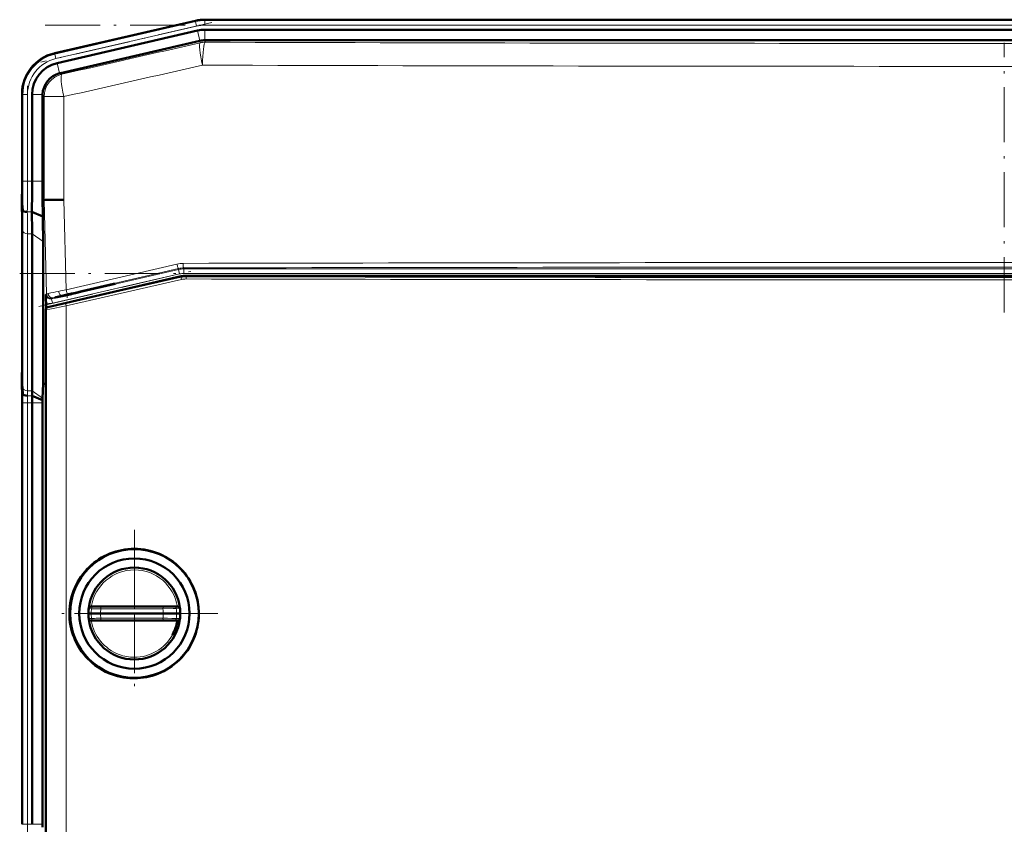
# Model space of a CAD drawing. Extents: x -1358 to 1757, y -1513 to 612.
# Tile 39 of 85: x -1225 to -1011, y 391 to 566. Entities that reach past the tile are written whole.
import ezdxf

# ---------------------------------------------------------------- set-up
doc = ezdxf.new("R2010")
doc.units = 0
doc.linetypes.add('DASHDOT', pattern=[18.5, 12, -3, 0.5, -3])

msp = doc.modelspace()

# ---------------------------------------------------------------- linework, layer by layer
at = {"color": 7, "linetype": 'DASHDOT', "lineweight": 18}
for p, q in [((-1183.65, 565.2), (-1220.91, 556.6)), ((-1219.96, 564.64), (-802.29, 564.64)), ((-1011.13, 502.14), (-1011.13, 560.82)), ((-1223.79, 551.46), (-1223.79, 528.83)), ((-1225.48, 510.59), (-796.77, 510.59)), ((-1221.34, 503.41), (-1187.64, 511.19)), ((-1223.79, 381.55), (-1223.79, 491.61)), ((-1200.52, 454.79), (-1200.52, 418.39)), ((-1200.52, 449.59), (-1200.52, 423.59)), ((-1182.32, 436.59), (-1218.72, 436.59)), ((-1187.52, 436.59), (-1213.52, 436.59))]:
    msp.add_line(p, q, dxfattribs=at)
at = {"color": 7, "lineweight": 50}
for p, q in [((-1187.24, 565.59), (-1218, 558.49)), ((-1187.24, 565.59), (-1217.81, 558.53)), ((-1185.16, 565.83), (-1164.89, 565.83)), ((-837.1, 565.83), (-1185.16, 565.83)), ((-852.09, 565.83), (-1164.89, 565.83)), ((-1186.75, 563.46), (-1217.32, 556.4)), ((-1185.16, 563.64), (-1164.89, 563.64)), ((-852.09, 563.64), (-1164.89, 563.64)), ((-1186.26, 561.23), (-1216.63, 554.21)), ((-1186.26, 561.23), (-1186.23, 561.23)), ((-1185.13, 561.35), (-837.12, 561.35)), ((-1224.98, 549.72), (-1224.98, 549.63)), ((-1224.97, 549.72), (-1224.98, 549.52)), ((-1224.98, 549.52), (-1224.98, 530.72)), ((-1222.79, 549.52), (-1222.79, 530.72)), ((-1220.5, 549.34), (-1220.5, 549.52)), ((-1220.5, 549.34), (-1220.5, 530.72)), ((-1224.83, 524.39), (-1225, 526.58)), ((-1220.51, 526.58), (-1220.18, 526.58)), ((-1220.18, 526.58), (-1219.83, 526.59)), ((-1224.98, 523.65), (-1224.98, 489.51)), ((-1224.98, 523.65), (-1224.98, 489.51)), ((-1220.45, 523), (-1222.83, 523.99)), ((-1222.79, 519.23), (-1222.79, 485.09)), ((-1220.41, 517.54), (-1220.41, 486.58)), ((-1190.35, 509.98), (-1219.39, 503.28)), ((-1211.92, 506.74), (-1205.06, 508.33)), ((-1204.67, 508.33), (-1211.92, 506.65)), ((-1204.67, 508.33), (-1205.06, 508.33)), ((-833.01, 510.11), (-1189.23, 510.11)), ((-1215.17, 505.99), (-1214.19, 506.22)), ((-1214.19, 506.13), (-1215.17, 505.9)), ((-1214.19, 506.22), (-1214.04, 506.25)), ((-1214.19, 506.13), (-1214.19, 506.22)), ((-1214.04, 506.17), (-1214.19, 506.13)), ((-1214.04, 506.25), (-1213.34, 506.41)), ((-1213.34, 506.33), (-1214.04, 506.17)), ((-1214.04, 506.17), (-1214.04, 506.25)), ((-1213.34, 506.41), (-1211.92, 506.74)), ((-1211.92, 506.65), (-1213.34, 506.33)), ((-1213.34, 506.33), (-1213.34, 506.41)), ((-1211.92, 506.65), (-1211.92, 506.74)), ((-1219.72, 503.03), (-1219.75, 504.31)), ((-1219.78, 502.79), (-1219.78, 370.38)), ((-1224.78, 484.39), (-1224.95, 486.58)), ((-1220.41, 486.58), (-1220.49, 483.46)), ((-1219.78, 486.59), (-1220.41, 486.58)), ((-1224.98, 482.43), (-1224.98, 390.72)), ((-1222.79, 390.72), (-1222.79, 482.44)), ((-1220.5, 483.04), (-1222.78, 483.99)), ((-1220.49, 483.46), (-1220.5, 483.04)), ((-1220.5, 483.04), (-1220.5, 482.44)), ((-1220.5, 482.44), (-1220.5, 390.72)), ((-1210.44, 437.85), (-1210.47, 437.64)), ((-1209.36, 438.09), (-1209.97, 438.09)), ((-1209.36, 438.09), (-1207.71, 438.09)), ((-1194.22, 438.09), (-1207.71, 438.09)), ((-1194.22, 438.09), (-1193.39, 438.09)), ((-1193.39, 438.09), (-1192.66, 438.09)), ((-1192.66, 438.09), (-1191.89, 438.09)), ((-1191.07, 438.09), (-1191.89, 438.09)), ((-1190.58, 437.64), (-1190.6, 437.85)), ((-1209.93, 436.59), (-1210.52, 436.59)), ((-1210.44, 435.33), (-1210.47, 435.53)), ((-1207.88, 436.59), (-1209.93, 436.59)), ((-1207.88, 436.59), (-1194.21, 436.59)), ((-1191.32, 436.59), (-1194.21, 436.59)), ((-1190.52, 436.59), (-1191.32, 436.59)), ((-1190.58, 435.53), (-1190.6, 435.33)), ((-1209.36, 435.09), (-1209.97, 435.09)), ((-1209.36, 435.09), (-1207.71, 435.09)), ((-1194.22, 435.09), (-1207.71, 435.09)), ((-1194.22, 435.09), (-1191.89, 435.09)), ((-1191.07, 435.09), (-1191.89, 435.09)), ((-1200.78, 422.5), (-1200.52, 422.5)), ((-1220.5, 390.11), (-1220.5, 390.72))]:
    msp.add_line(p, q, dxfattribs=at)
at = {"color": 7, "lineweight": 18}
for p, q in [((-1187.2, 565.41), (-1217.82, 558.34)), ((-1186.97, 564.44), (-1217.6, 557.37)), ((-1187.2, 565.41), (-1187.24, 565.59)), ((-1187.2, 565.41), (-1186.97, 564.44)), ((-1185.16, 565.64), (-1185.16, 565.83)), ((-1185.16, 565.64), (-1185.16, 564.64)), ((-1185.16, 565.64), (-837.1, 565.64)), ((-1185.16, 564.64), (-837.1, 564.64)), ((-1186.23, 561.23), (-1186.75, 563.46)), ((-1185.16, 561.35), (-1185.16, 563.64)), ((-1186.21, 560.8), (-1186.26, 561.23)), ((-1185.13, 561.35), (-1185.08, 560.93)), ((-1218, 558.49), (-1217.82, 558.34)), ((-1217.6, 557.37), (-1217.82, 558.34)), ((-1216.8, 554.17), (-1217.32, 556.4)), ((-1216.63, 554.21), (-1216.31, 553.96)), ((-1224.79, 549.58), (-1224.98, 549.72)), ((-1224.79, 549.58), (-1224.79, 530.72)), ((-1224.79, 549.58), (-1223.79, 549.58)), ((-1223.79, 549.58), (-1223.79, 530.72)), ((-1220.5, 549.52), (-1222.79, 549.52)), ((-1220.18, 549.09), (-1220.5, 549.34)), ((-1220.18, 526.58), (-1220.18, 549.09)), ((-1215.88, 549.09), (-1220.18, 549.09)), ((-1215.88, 549.09), (-1215.88, 526.65)), ((-1224.79, 530.72), (-1224.98, 530.72)), ((-1224.79, 530.72), (-1223.79, 530.72)), ((-1222.79, 530.72), (-1223.79, 530.72)), ((-1220.5, 530.72), (-1222.79, 530.72)), ((-1219.64, 506.15), (-1220.18, 526.58)), ((-1215.88, 526.65), (-1215.36, 507.03)), ((-1222.83, 523.99), (-1223.83, 523.99)), ((-1224.79, 519.91), (-1224.79, 485.77)), ((-1223.79, 519.23), (-1223.79, 485.09)), ((-1222.79, 519.23), (-1223.79, 519.23)), ((-1220.41, 517.54), (-1222.79, 519.23)), ((-1215.36, 507.03), (-1191.25, 512.65)), ((-1218.54, 505.08), (-1190.88, 511.47)), ((-1190.66, 510.49), (-1218.32, 504.11)), ((-1190.91, 511.68), (-1215, 506.06)), ((-1190.88, 511.47), (-1190.91, 511.68)), ((-1190.66, 510.49), (-1190.88, 511.47)), ((-1189.78, 511.81), (-1189.76, 511.59)), ((-1189.76, 511.59), (-832.49, 511.59)), ((-1189.76, 510.59), (-1189.76, 511.59)), ((-832.49, 510.59), (-1189.76, 510.59)), ((-1215.44, 504.04), (-1190.33, 509.77)), ((-1190.28, 509.29), (-1215.4, 503.55)), ((-1190.33, 509.77), (-1190.35, 509.98)), ((-1189.23, 510.11), (-1189.21, 509.9)), ((-1219.77, 506.03), (-1219.64, 506.15)), ((-1215.17, 505.9), (-1215.17, 505.99)), ((-1218.42, 505.2), (-1218.54, 505.08)), ((-1218.32, 504.11), (-1218.54, 505.08)), ((-1219.7, 502.73), (-1219.78, 502.79)), ((-1219.7, 370.44), (-1219.7, 502.73)), ((-1219.39, 503.28), (-1219.32, 503.22)), ((-1215.4, 503.55), (-1215.4, 369.62)), ((-1224.95, 486.58), (-1225, 486.58)), ((-1222.79, 485.09), (-1223.79, 485.09)), ((-1220.49, 483.46), (-1222.79, 485.09)), ((-1224.79, 482.44), (-1224.98, 482.44)), ((-1224.79, 390.72), (-1224.79, 482.44)), ((-1224.79, 482.44), (-1223.79, 482.44)), ((-1222.79, 482.44), (-1223.79, 482.44)), ((-1223.79, 390.72), (-1223.79, 482.44)), ((-1222.78, 483.99), (-1223.78, 483.99)), ((-1220.5, 482.44), (-1222.79, 482.44)), ((-1209.85, 437.65), (-1210.47, 437.64)), ((-1207.8, 437.59), (-1194.3, 437.59)), ((-1190.58, 437.64), (-1191.4, 437.65)), ((-1209.85, 435.52), (-1210.47, 435.53)), ((-1209.85, 435.52), (-1209.2, 435.54)), ((-1207.8, 435.58), (-1194.3, 435.58)), ((-1193.28, 435.55), (-1192.37, 435.53)), ((-1192.37, 435.53), (-1191.4, 435.52)), ((-1190.58, 435.53), (-1191.4, 435.52)), ((-1224.79, 390.72), (-1224.98, 390.72)), ((-1224.79, 390.72), (-1223.79, 390.72)), ((-1222.79, 390.72), (-1223.79, 390.72)), ((-1220.5, 390.72), (-1222.79, 390.72))]:
    msp.add_line(p, q, dxfattribs=at)
at = {"color": 7, "linetype": 'DASHDOT', "lineweight": 18, "ltscale": 0.020221}
msp.add_line((-1215.17, 506.06), (-1215.17, 505.25), dxfattribs=at)
at = {"color": 7, "lineweight": 18}
for points in [[(-1219.64, 506.15), (-1219.63, 506.15), (-1219.59, 506.16), (-1219.29, 506.24)], [(-1219.32, 503.22), (-1219.31, 503.22), (-1219.3, 503.22), (-1219.23, 503.23), (-1218.58, 503.35), (-1215.44, 504.04)], [(-1218.14, 505.29), (-1218.38, 505.21), (-1218.41, 505.2), (-1218.42, 505.2)], [(-1215.4, 503.55), (-1218.9, 502.86), (-1219.58, 502.74), (-1219.68, 502.73), (-1219.7, 502.73), (-1219.7, 502.73), (-1219.7, 502.73)], [(-1207.71, 438.09), (-1207.71, 438.09), (-1207.72, 438.08), (-1207.73, 438.07), (-1207.74, 438.04), (-1207.79, 437.83), (-1207.8, 437.59)], [(-1194.3, 437.59), (-1194.28, 437.94), (-1194.26, 438.04), (-1194.24, 438.07), (-1194.23, 438.08), (-1194.23, 438.08), (-1194.22, 438.09)], [(-1194.3, 437.59), (-1192.04, 437.65), (-1191.4, 437.65)], [(-1207.71, 435.09), (-1207.71, 435.09), (-1207.72, 435.09), (-1207.73, 435.1), (-1207.74, 435.13), (-1207.79, 435.35), (-1207.8, 435.58)], [(-1194.3, 435.58), (-1194.28, 435.23), (-1194.26, 435.13), (-1194.24, 435.1), (-1194.23, 435.09), (-1194.23, 435.09), (-1194.22, 435.09)]]:
    msp.add_lwpolyline(points, dxfattribs=at)
at = {"color": 7, "lineweight": 50}
for points in [[(-1215.17, 505.99), (-1216.63, 505.65), (-1217.6, 505.41), (-1217.76, 505.36), (-1217.78, 505.35), (-1217.78, 505.35)], [(-1217.78, 505.35), (-1217.78, 505.35), (-1217.77, 505.35), (-1217.73, 505.35), (-1217.34, 505.42), (-1215.17, 505.9)], [(-1210.44, 437.85), (-1210.44, 437.84), (-1210.44, 437.84), (-1210.44, 437.84), (-1210.44, 437.84), (-1210.43, 437.85), (-1210.41, 437.87)], [(-1190.63, 437.87), (-1190.61, 437.85), (-1190.6, 437.84), (-1190.6, 437.84), (-1190.6, 437.84), (-1190.6, 437.84), (-1190.6, 437.85)], [(-1210.44, 435.33), (-1210.44, 435.33), (-1210.44, 435.33), (-1210.44, 435.33), (-1210.43, 435.32), (-1210.34, 435.23), (-1210.18, 435.13)], [(-1190.63, 435.31), (-1190.61, 435.33), (-1190.6, 435.33), (-1190.6, 435.33), (-1190.6, 435.33), (-1190.6, 435.33), (-1190.6, 435.33)]]:
    msp.add_lwpolyline(points, dxfattribs=at)
for radius in [14, 12]:
    msp.add_circle((-1200.52, 436.59), radius, dxfattribs=at)
for centre, radius, start, end in [((-1185.16, 556.58), 9.25, 90.0004, 102.9992), ((-1185.16, 556.58), 9.25, 90.0004, 102.9992), ((-1185.16, 556.58), 7.06, 90.0004, 102.9993), ((-1215.98, 549.72), 8.99, 102.9916, 180.0084), ((-1215.73, 549.52), 7.06, 102.9968, 180.0034), ((-1215.5, 549.34), 5.01, 105.1072, 177.8928), ((-1572.56, 530.63), 347.59, 359.3315, 0.0143), ((-1793.03, 530.58), 570.24, 359.3376, 0.0139), ((-1912.97, 530.7), 692.47, 359.65945, 0.00195), ((-1432.2, 523.4), 207.22, 0.0687, 0.8785), ((-1831.28, 513.74), 610.9, 0.86852, 1.20439), ((-1200.4, -679.02), 1205.77, 90.73585, 90.92355), ((-1562.57, 518.83), 339.78, 0.0681, 0.8707), ((-1611.87, 517.08), 391.47, 0.0681, 0.8669), ((-1159.25, 505.84), 60.52, 179.8196, 181.4448), ((-1219.28, 502.79), 0.5, 102.9976, 180.0022), ((-1432.34, 489.76), 207.36, 359.1212, 359.9305), ((-1012.55, 489.75), 212.42, 180.0663, 180.8562), ((-1572.05, 482.52), 347.08, 359.9853, 0.6691), ((-867.24, 482.52), 357.73, 179.3493, 180.0128), ((-1142.97, 485.18), 79.83, 180.0641, 180.8524), ((-1087.99, 482.46), 134.8, 179.3521, 180.0124), ((-1200.57, 436.58), 14.09, 89.8034, 134.0601), ((-1200.57, 436.58), 14.09, 44.258, 89.8038), ((-1200.57, 436.58), 14.1, 134.0696, 179.1699), ((-1200.52, 436.59), 10, 7.2346, 172.765), ((-1200.57, 436.59), 14.09, 314.0192, 44.2557), ((-1209.88, 437.41), 0.705, 129.6312, 139.5308), ((-1209.93, 437.47), 0.622, 113.4776, 129.4362), ((-1209.96, 437.54), 0.549, 90.4701, 113.1016), ((-1191.08, 437.53), 0.553, 67.0525, 89.5669), ((-1191.12, 437.45), 0.645, 39.9598, 66.2327), ((-1200.57, 436.59), 14.09, 179.1903, 224.261), ((-1200.52, 436.59), 10, 187.235, 352.7654), ((-1191.11, 435.71), 0.628, 293.5258, 320.519), ((-1209.96, 435.64), 0.556, 247.1205, 269.4699), ((-1200.52, 436.58), 9.49, 330.6713, 350.9616), ((-1191.08, 435.64), 0.558, 270.5728, 292.8875), ((-1200.57, 436.59), 14.09, 224.2714, 246.7188), ((-1200.57, 436.59), 14.09, 291.5606, 314.0155), ((-1200.57, 436.59), 14.1, 246.7224, 269.1382), ((-1200.57, 436.59), 14.09, 270.1953, 291.5621)]:
    msp.add_arc(centre, radius, start, end, dxfattribs=at)
at = {"color": 7, "lineweight": 18}
for centre, radius, start, end in [((-1185.16, 556.58), 9.06, 90.0004, 102.9992), ((-1185.16, 556.59), 8.05, 89.9878, 103.0122), ((-13882.26, 56331.46), 57197.52, 282.793761, 282.824689), ((-1011.13, 56209.97), 55649.31, 269.820896, 270.179106), ((-1215.8, 549.58), 8.99, 102.9997, 180.0003), ((-1215.8, 549.58), 7.99, 102.9916, 180.0084), ((-13920.79, 56689.53), 57560.09, 282.7515782, 282.7824028), ((-1011.13, 56585.23), 56029.56, 269.821504, 270.178498), ((-1758.77, 530.59), 533.98, 359.3347, 0.0141), ((-1792.9, 530.58), 569.11, 359.3363, 0.014), ((-1543.04, 519.53), 318.25, 0.0684, 0.8743), ((-1562.93, 518.83), 339.14, 0.0683, 0.8723), ((-1189.89, 506.81), 5.99, 90.1091, 103.1288), ((-1011.13, -83299.58), 83812.57, 89.8777831, 90.1222151), ((-1189.77, 506.81), 5, 90.1491, 103.1472), ((-1189.76, 506.59), 4, 90.0047, 102.9953), ((-1011.13, -83186.04), 83698.04, 89.8777011, 90.122297), ((-1189.22, 504.9), 5, 89.8884, 102.8902), ((-1189.28, 504.91), 4.49, 89.8605, 102.8892), ((-1011.12, 84295.16), 83785.95, 269.8781811, 270.1218207), ((-1011.12, 84238.26), 83728.55, 269.8781333, 270.1218617), ((-1218.77, 506.05), 0.999, 181.46, 283.0819), ((-1198.17, 409.43), 99.08, 100.9623, 102.3111), ((-1158.43, 210.17), 302.27, 100.857, 101.1749), ((-1168.9, 308.38), 202.98, 103.1255, 103.506), ((-1218.77, 506.06), 2, 240.6635, 283.005), ((-1208.97, 471.46), 35.05, 103.9245, 105.1673), ((-1189.34, 393.23), 115.71, 103.48, 104.0366), ((-1123.52, 485.88), 101.27, 180.063, 180.8443), ((-1143.35, 485.18), 80.44, 180.0631, 180.8454), ((-1053.31, 482.47), 171.48, 179.3589, 180.0115), ((-1087.62, 482.46), 136.17, 179.358, 180.0116), ((-1200.52, 436.59), 9.5, 90.0034, 170.9626), ((-1200.52, 436.59), 9.5, 9.0358, 89.9967), ((-1200.56, 436.48), 9.37, 172.8589, 179.3713), ((-1209.36, 437.59), 0.499, 90.1296, 173.0452), ((-1214.33, 222.31), 215.38, 88.2621, 88.8097), ((-1201.09, 436.54), 6.79, 171.029, 179.5801), ((-1201.07, 436.49), 6.85, 0.8052, 9.28), ((-1191.89, 437.59), 0.499, 7.3818, 89.8716), ((-1200.63, 436.45), 9.31, 0.8578, 7.4328), ((-1200.56, 436.69), 9.37, 180.6287, 187.1411), ((-1209.36, 435.58), 0.499, 186.9548, 269.8704), ((-1212.18, 571.4), 135.89, 271.258, 271.8505), ((-1201.04, 436.64), 6.84, 180.4513, 188.9396), ((-1201.07, 436.68), 6.85, 350.72, 359.1948), ((-1191.04, 532.99), 97.47, 268.0827, 268.6817), ((-1191.89, 435.58), 0.499, 270.1284, 352.6182), ((-1200.63, 436.73), 9.31, 352.5672, 359.1422), ((-1200.52, 436.58), 9.5, 189.0224, 249.7178), ((-1200.52, 436.58), 9.5, 269.9976, 330.6837), ((-1200.52, 436.59), 9.51, 249.7324, 269.9982)]:
    msp.add_arc(centre, radius, start, end, dxfattribs=at)
for centre, major_axis, ratio, start_param, end_param in [((-1185.08, 555.93), (1.11, -4.88), 0.116076, 3.167951, 4.685971), ((-1185.08, 555.93), (4.97, 0.57), 0.999653, 1.457389, 1.684204), ((-1185.08, 555.93), (-0.02, -5), 0.119003, 3.16796, 4.712762), ((-1215.18, 549.09), (3.11, 3.91), 0.999441, 0.899117, 2.242476), ((-1215.18, 549.09), (1.11, -4.88), 0.136195, 3.168019, 4.681472), ((-1223.79, 519.94), (-1, 0), 0.707107, 0.034907, 1.570796), ((-1191.13, 512.65), (0.227, -0.974), 0.119647, 4.684508, 6.265606), ((-1189.78, 512.81), (0, -1), 0.121885, 4.712128, 6.265601), ((-1189.76, 506.6), (-4.97, -0.57), 0.999846, 4.59896, 4.825818), ((-1190.22, 509.29), (0.111, -0.487), 0.119115, 3.159171, 4.685159), ((-1189.21, 509.4), (-0.001, -0.5), 0.121453, 3.159176, 4.712648), ((-1218.64, 506.17), (0.682, -0.732), 0.99939, 3.988967, 5.7599), ((-1218.36, 506.26), (0.266, -0.964), 0.924796, 4.485603, 6.237294), ((-1216.54, 506.72), (0.234, -0.972), 0.460439, 4.611399, 6.263521), ((-1215.22, 507.03), (0.227, -0.974), 0.135666, 4.680737, 6.265569), ((-1215.33, 503.55), (0.111, -0.487), 0.135841, 3.159209, 4.68138), ((-1219.2, 502.73), (-0.311, -0.391), 0.999751, 4.040558, 5.38422), ((-1223.79, 485.79), (-1, 0), 0.707107, 0.034907, 1.570796)]:
    msp.add_ellipse(centre, major_axis=major_axis, ratio=ratio, start_param=start_param, end_param=end_param, dxfattribs=at)
at = {"color": 7, "lineweight": 50}
for centre, major_axis, ratio, start_param, end_param in [((-1185.13, 556.36), (4.97, 0.57), 0.999653, 1.457389, 1.679108), ((-1215.5, 549.34), (3.11, 3.91), 0.999441, 0.899117, 0.934706), ((-1223.83, 524.4), (1, 0), 0.414215, 3.173659, 4.709549), ((-1189.23, 505.11), (-4.97, -0.57), 0.999846, 4.59896, 4.825818), ((-1223.78, 484.4), (1, 0), 0.414215, 3.173659, 4.709549), ((-1200.51, 436.59), (10.01, -0.03), 0.999848, 3.039511, 3.144781), ((-1200.53, 436.59), (10.01, 0.04), 0.999848, 6.279569, 6.384829), ((-1200.51, 436.59), (10.01, 0.03), 0.999848, 3.138404, 3.243674), ((-1200.53, 436.59), (10.01, -0.04), 0.999848, 6.181541, 6.286801)]:
    msp.add_ellipse(centre, major_axis=major_axis, ratio=ratio, start_param=start_param, end_param=end_param, dxfattribs=at)

doc.saveas('drawing.dxf')
